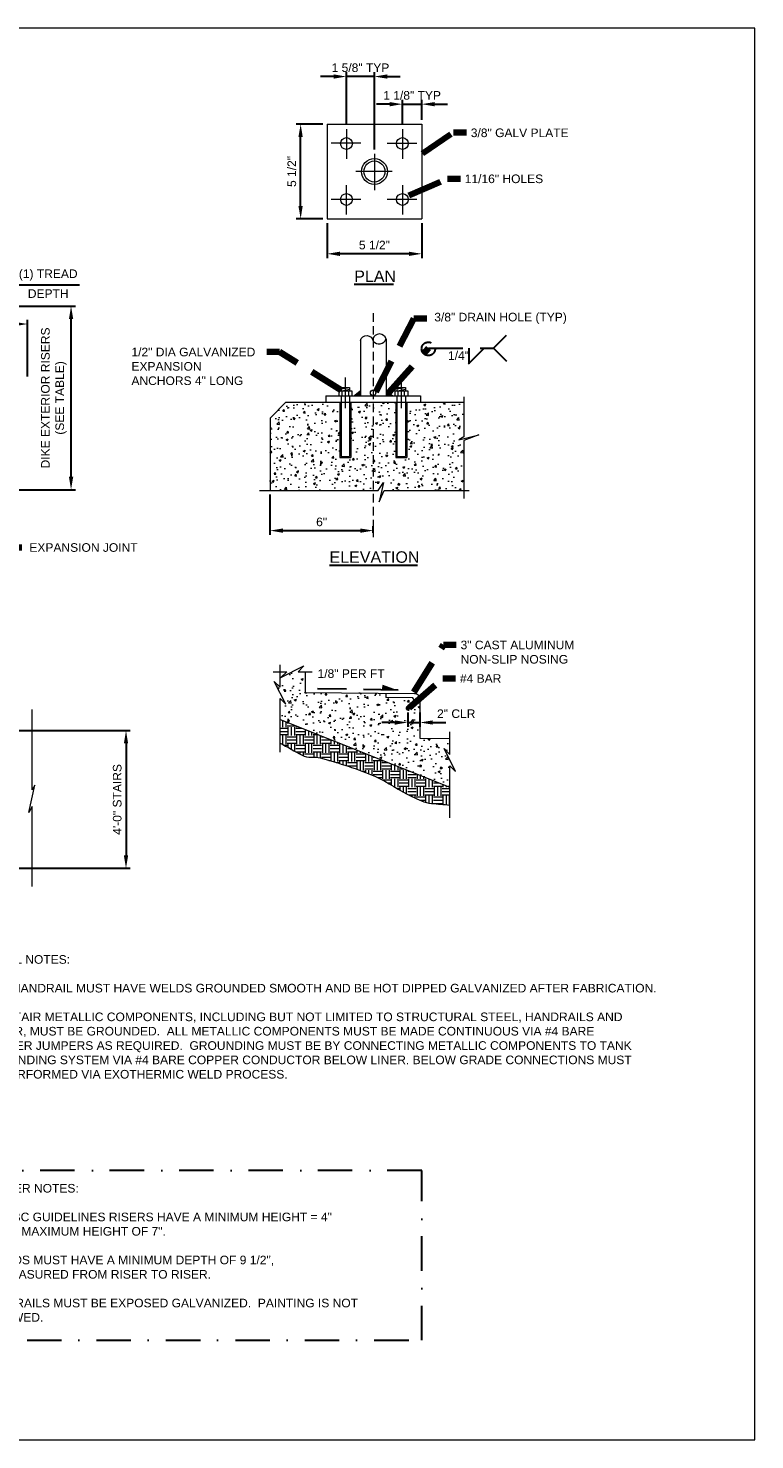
# Model space of a CAD drawing. Header units: feet. Extents: x -981 to -621, y 39 to 285.
# Tile 19 of 19: x -747 to -621, y 39 to 285. Entities that reach past the tile are written whole.
import ezdxf

# ---------------------------------------------------------------- set-up
doc = ezdxf.new("R2010")
doc.units = ezdxf.units.FT
doc.header["$MEASUREMENT"] = 0
for name, pattern in [('( Border )', [21.012, 6, -3, 6, -3, 0.012, -3]), ('( Dashdot )', [12.012, 6, -3, 0.012, -3]), ('( Dashed )', [9, 6, -3])]:
    doc.linetypes.add(name, pattern=pattern)
doc.layers.get('DefPoints').update_dxf_attribs({"lineweight": 0})
for name, color, linetype, lineweight in [('C-Detl-Grph-Wt 0', 4, 'Continuous', 0), ('G-ANNO-DIMS', 2, 'Continuous', 0), ('G-ANNO-MASK', 1, 'Continuous', 0), ('G-ANNO-NOTE', 4, '( Border )', 30), ('G-ANNO-PATT', 250, 'Continuous', 0), ('G-ANNO-TEXT', 13, 'Continuous', 30), ('G-GRID-COOR', 2, 'Continuous', 13), ('Level 30', 2, 'Continuous', 13), ('S-REIN-RBAR', 1, 'Continuous', 70)]:
    doc.layers.add(name, color=color, linetype=linetype, lineweight=lineweight)
doc.layers.add('G-ANNO-NPLT', color=2, linetype='Continuous', lineweight=0, plot=False)
doc.styles.add("AEC_AC_05ArchDims-CC_1_1'", font='arial.ttf', dxfattribs={"height": 1.5})
doc.styles.add("AEC_AC_44Text-LeftTop_1_1'", font='arial.ttf', dxfattribs={"height": 1.5})
doc.styles.add("AEC_AC_45Text-LeftTop_3-4_1'", font='arial.ttf', dxfattribs={"height": 2})
doc.styles.add('Style-Arial', font='arial.ttf')
doc.dimstyles.new("AEC_AC_05_Arch-Dims_1_1'", dxfattribs={"dimtxt": 1.5, "dimasz": 2.25, "dimexe": 0.75, "dimexo": 0.75, "dimgap": 0.75, "dimtad": 1, "dimdec": 4, "dimzin": 15, "dimdsep": 46, "dimlunit": 4, "dimtxsty": "AEC_AC_05ArchDims-CC_1_1'", "dimcen": 0.09, "dimclrd": 256, "dimclre": 256, "dimazin": 2, "dimtfac": 0.7, "dimtdec": 4, "dimtix": 1, "dimtmove": 1, "dimatfit": 3, "dimfxl": 1, "dimfrac": 1, "dimtolj": 1, "dimtzin": 15, "dimlwd": 30, "dimlwe": 30, "dimarcsym": 0})
doc.dimstyles.new("AEC_AC_44_Notes_1_1'", dxfattribs={"dimtxt": 1.5, "dimasz": 2.25, "dimexe": 0.75, "dimexo": 0.75, "dimgap": 0.75, "dimtad": 1, "dimjust": 1, "dimdec": 3, "dimzin": 15, "dimdsep": 46, "dimlunit": 5, "dimtxsty": "AEC_AC_44Text-LeftTop_1_1'", "dimblk": 'NONE', "dimcen": 0.09, "dimclrd": 256, "dimclre": 256, "dimazin": 2, "dimtfac": 0.7, "dimtdec": 3, "dimtmove": 1, "dimatfit": 1, "dimfxl": 1, "dimfrac": 1, "dimtolj": 1, "dimtzin": 15, "dimlwd": 30, "dimlwe": 30, "dimarcsym": 0})

# ---------------------------------------------------------------- blocks, each defined once
blk = doc.blocks.new('NMH_8')
at = {"layer": 'Level 30', "color": 1, "linetype": 'Continuous', "lineweight": 30}
for p, q in [((-0.45, 0.12), (-0.45, -0.12)), ((-0.44, 0.17), (-0.44, -0.17)), ((-0.42, 0.2), (-0.42, -0.2)), ((-0.41, 0.23), (-0.41, -0.23)), ((-0.39, 0.26), (-0.39, -0.26)), ((-0.37, 0.28), (-0.37, -0.28)), ((-0.36, 0.3), (-0.36, -0.3)), ((-0.34, 0.32), (-0.34, -0.32)), ((-0.33, 0.33), (-0.33, -0.33)), ((-0.31, 0.35), (-0.31, -0.35)), ((-0.3, 0.36), (-0.3, -0.36)), ((-0.28, 0.37), (-0.28, -0.38)), ((-0.27, 0.39), (-0.27, -0.39)), ((-0.25, 0.4), (-0.25, -0.4)), ((-0.23, 0.41), (-0.23, -0.41)), ((-0.22, 0.41), (-0.22, -0.41)), ((-0.2, 0.42), (-0.2, -0.42)), ((-0.19, 0.43), (-0.19, -0.43)), ((-0.17, 0.44), (-0.17, -0.44)), ((-0.16, 0.44), (-0.16, -0.44)), ((-0.14, 0.45), (-0.14, -0.45)), ((-0.12, 0.45), (-0.12, -0.45)), ((-0.11, 0.46), (-0.11, -0.46)), ((-0.09, 0.46), (-0.09, -0.46)), ((-0.08, 0.46), (-0.08, -0.46)), ((-0.06, 0.46), (-0.06, -0.46)), ((-0.05, 0.47), (-0.05, -0.47)), ((-0.03, 0.47), (-0.03, -0.47)), ((-0.02, 0.47), (-0.02, -0.47)), ((0, 0.47), (0, -0.47)), ((0.02, 0.47), (0.02, -0.47)), ((0.03, 0.47), (0.03, -0.47)), ((0.05, 0.47), (0.05, -0.47)), ((0.06, 0.46), (0.06, -0.46)), ((0.08, 0.46), (0.08, -0.46)), ((0.09, 0.46), (0.09, -0.46)), ((0.11, 0.46), (0.11, -0.46)), ((0.13, 0.45), (0.13, -0.45)), ((0.14, 0.45), (0.14, -0.45)), ((0.16, 0.44), (0.16, -0.44)), ((0.17, 0.44), (0.17, -0.44)), ((0.19, 0.43), (0.19, -0.43)), ((0.2, 0.42), (0.2, -0.42)), ((0.22, 0.41), (0.22, -0.41)), ((0.23, 0.41), (0.23, -0.41)), ((0.25, 0.4), (0.25, -0.4)), ((0.27, 0.39), (0.27, -0.39)), ((0.28, 0.37), (0.28, -0.38)), ((0.3, 0.36), (0.3, -0.36)), ((0.31, 0.35), (0.31, -0.35)), ((0.33, 0.33), (0.33, -0.33)), ((0.34, 0.32), (0.34, -0.32)), ((0.36, 0.3), (0.36, -0.3)), ((0.38, 0.28), (0.38, -0.28)), ((0.39, 0.26), (0.39, -0.26)), ((0.41, 0.23), (0.41, -0.23)), ((0.42, 0.2), (0.42, -0.2)), ((0.44, 0.17), (0.44, -0.17)), ((0.45, 0.12), (0.45, -0.12))]:
    blk.add_line(p, q, dxfattribs=at)
blk.add_circle((0, 0), 0.469, dxfattribs=at)
blk = doc.blocks.new('*D64')
at = {"layer": 'DefPoints', "color": 0, "transparency": 16777216}
for p in [(-695.37, 251.92, 0), (-678.88, 251.92, 0), (-695.37, 245.82, 0)]:
    blk.add_point(p, dxfattribs=at)
at = {"layer": 'G-ANNO-DIMS', "lineweight": 30, "transparency": 16777216}
for p, q in [((-695.37, 251.17, 0), (-695.37, 245.07, 0)), ((-678.88, 251.17, 0), (-678.88, 245.07, 0)), ((-681.13, 245.82, 0), (-693.12, 245.82, 0))]:
    blk.add_line(p, q, dxfattribs=at)
at = {"layer": 'G-ANNO-DIMS', "transparency": 16777216}
for points in [[(-693.12, 246.19, 0), (-693.12, 245.44, 0), (-695.37, 245.82, 0)], [(-681.13, 246.19, 0), (-681.13, 245.44, 0), (-678.88, 245.82, 0)]]:
    blk.add_solid(points, dxfattribs=at)
at = {"layer": 'G-ANNO-DIMS', "color": 0, "lineweight": 30, "transparency": 16777216, "insert": (-687.13, 247.34, 0), "char_height": 1.5, "attachment_point": 5, "style": "AEC_AC_05ArchDims-CC_1_1'"}
blk.add_mtext('\\A1;5 1/2"', dxfattribs=at)
blk = doc.blocks.new('*D65')
at = {"layer": 'DefPoints', "color": 0, "transparency": 16777216}
for p in [(-699.99, 268.42, 0), (-695.37, 268.42, 0), (-695.37, 251.92, 0)]:
    blk.add_point(p, dxfattribs=at)
at = {"layer": 'G-ANNO-DIMS', "lineweight": 30, "transparency": 16777216}
for p, q in [((-696.12, 268.42, 0), (-700.74, 268.42, 0)), ((-699.99, 254.17, 0), (-699.99, 266.17, 0)), ((-696.12, 251.92, 0), (-700.74, 251.92, 0))]:
    blk.add_line(p, q, dxfattribs=at)
at = {"layer": 'G-ANNO-DIMS', "transparency": 16777216}
for points in [[(-700.37, 266.17, 0), (-699.62, 266.17, 0), (-699.99, 268.42, 0)], [(-700.37, 254.17, 0), (-699.62, 254.17, 0), (-699.99, 251.92, 0)]]:
    blk.add_solid(points, dxfattribs=at)
at = {"layer": 'G-ANNO-DIMS', "color": 0, "lineweight": 30, "transparency": 16777216, "insert": (-701.52, 260.17, 0), "char_height": 1.5, "attachment_point": 5, "rotation": 90, "style": "AEC_AC_05ArchDims-CC_1_1'"}
blk.add_mtext('\\A1;5 1/2"', dxfattribs=at)
blk = doc.blocks.new('*D66')
at = {"layer": 'DefPoints', "color": 0, "transparency": 16777216}
for p in [(-705.33, 204.6, 0), (-687.33, 197.58, 0), (-687.33, 196.45, 0)]:
    blk.add_point(p, dxfattribs=at)
at = {"layer": 'G-ANNO-DIMS', "lineweight": 30, "transparency": 16777216}
for p, q in [((-705.33, 203.85, 0), (-705.33, 196.83, 0)), ((-703.08, 197.58, 0), (-689.58, 197.58, 0)), ((-687.33, 197.2, 0), (-687.33, 198.33, 0))]:
    blk.add_line(p, q, dxfattribs=at)
at = {"layer": 'G-ANNO-DIMS', "transparency": 16777216}
for points in [[(-703.08, 197.95, 0), (-703.08, 197.2, 0), (-705.33, 197.58, 0)], [(-689.58, 197.95, 0), (-689.58, 197.2, 0), (-687.33, 197.58, 0)]]:
    blk.add_solid(points, dxfattribs=at)
at = {"layer": 'G-ANNO-DIMS', "color": 0, "lineweight": 30, "transparency": 16777216, "insert": (-696.33, 199.09, 0), "char_height": 1.5, "attachment_point": 5, "style": "AEC_AC_05ArchDims-CC_1_1'"}
blk.add_mtext('\\A1;6"', dxfattribs=at)
blk = doc.blocks.new('*D68')
at = {"layer": 'DefPoints', "color": 0, "transparency": 16777216}
for p in [(-757.58, 162.73, 0), (-757.58, 138.73, 0), (-730.42, 138.73, 0)]:
    blk.add_point(p, dxfattribs=at)
at = {"layer": 'G-ANNO-DIMS', "lineweight": 30, "transparency": 16777216}
for p, q in [((-756.83, 162.73, 0), (-729.67, 162.73, 0)), ((-730.42, 160.48, 0), (-730.42, 140.98, 0)), ((-756.83, 138.73, 0), (-729.67, 138.73, 0))]:
    blk.add_line(p, q, dxfattribs=at)
at = {"layer": 'G-ANNO-DIMS', "transparency": 16777216}
for points in [[(-730.8, 160.48, 0), (-730.05, 160.48, 0), (-730.42, 162.73, 0)], [(-730.8, 140.98, 0), (-730.05, 140.98, 0), (-730.42, 138.73, 0)]]:
    blk.add_solid(points, dxfattribs=at)
at = {"layer": 'G-ANNO-DIMS', "color": 0, "lineweight": 30, "transparency": 16777216, "insert": (-731.95, 150.73, 0), "char_height": 1.5, "attachment_point": 5, "rotation": 90, "style": "AEC_AC_05ArchDims-CC_1_1'"}
blk.add_mtext('\\A1;4\'-0" STAIRS', dxfattribs=at)
blk = doc.blocks.new('_None')
blk = doc.blocks.new('*D75')
at = {"layer": 'DefPoints', "color": 0, "transparency": 16777216}
for p in [(-757.58, 236.7, 0), (-740, 236.7, 0), (-757.58, 204.71, 0)]:
    blk.add_point(p, dxfattribs=at)
at = {"layer": 'G-ANNO-DIMS', "lineweight": 30, "transparency": 16777216}
for p, q in [((-756.83, 236.7, 0), (-739.25, 236.7, 0)), ((-740, 206.96, 0), (-740, 234.45, 0)), ((-756.83, 204.71, 0), (-739.25, 204.71, 0))]:
    blk.add_line(p, q, dxfattribs=at)
at = {"layer": 'G-ANNO-DIMS', "transparency": 16777216}
for points in [[(-740.37, 234.45, 0), (-739.62, 234.45, 0), (-740, 236.7, 0)], [(-740.37, 206.96, 0), (-739.62, 206.96, 0), (-740, 204.71, 0)]]:
    blk.add_solid(points, dxfattribs=at)
at = {"layer": 'G-ANNO-DIMS', "color": 0, "lineweight": 30, "transparency": 16777216, "insert": (-743, 220.7, 0), "char_height": 1.5, "attachment_point": 5, "rotation": 90, "style": "AEC_AC_05ArchDims-CC_1_1'"}
blk.add_mtext('\\A1;DIKE EXTERIOR RISERS\\P(SEE TABLE)', dxfattribs=at)
blk = doc.blocks.new('*D79')
at = {"layer": 'DefPoints', "color": 0, "transparency": 16777216}
for p in [(-681.32, 166.63, 0), (-679.2, 166.63, 0), (-679.2, 164.14, 0)]:
    blk.add_point(p, dxfattribs=at)
at = {"layer": 'G-ANNO-DIMS', "lineweight": 30, "transparency": 16777216}
for p, q in [((-681.32, 165.88, 0), (-681.32, 163.39, 0)), ((-679.2, 165.88, 0), (-679.2, 163.39, 0)), ((-683.57, 164.14, 0), (-685.82, 164.14, 0)), ((-681.32, 164.14, 0), (-679.2, 164.14, 0)), ((-676.95, 164.14, 0), (-674.7, 164.14, 0))]:
    blk.add_line(p, q, dxfattribs=at)
at = {"layer": 'G-ANNO-DIMS', "transparency": 16777216}
for points in [[(-683.57, 164.51, 0), (-683.57, 163.76, 0), (-681.32, 164.14, 0)], [(-676.95, 164.51, 0), (-676.95, 163.76, 0), (-679.2, 164.14, 0)]]:
    blk.add_solid(points, dxfattribs=at)
at = {"layer": 'G-ANNO-DIMS', "color": 0, "lineweight": 30, "transparency": 16777216, "insert": (-672.87, 165.66, 0), "char_height": 1.5, "attachment_point": 5, "style": "AEC_AC_05ArchDims-CC_1_1'"}
blk.add_mtext('\\A1;2" CLR', dxfattribs=at)
blk = doc.blocks.new('*D81')
at = {"layer": 'DefPoints', "color": 0, "transparency": 16777216}
for p in [(-678.88, 271.9, 0), (-678.88, 268.42, 0), (-682.25, 267.55, 0)]:
    blk.add_point(p, dxfattribs=at)
at = {"layer": 'G-ANNO-DIMS', "lineweight": 30, "transparency": 16777216}
for p, q in [((-684.5, 271.9, 0), (-686.75, 271.9, 0)), ((-682.25, 268.3, 0), (-682.25, 272.65, 0)), ((-682.25, 271.9, 0), (-678.88, 271.9, 0)), ((-678.88, 269.17, 0), (-678.88, 272.65, 0)), ((-676.63, 271.9, 0), (-674.38, 271.9, 0))]:
    blk.add_line(p, q, dxfattribs=at)
at = {"layer": 'G-ANNO-DIMS', "transparency": 16777216}
for points in [[(-684.5, 272.27, 0), (-684.5, 271.52, 0), (-682.25, 271.9, 0)], [(-676.63, 272.27, 0), (-676.63, 271.52, 0), (-678.88, 271.9, 0)]]:
    blk.add_solid(points, dxfattribs=at)
at = {"layer": 'G-ANNO-DIMS', "color": 0, "lineweight": 30, "transparency": 16777216, "insert": (-680.56, 273.42, 0), "char_height": 1.5, "attachment_point": 5, "style": "AEC_AC_05ArchDims-CC_1_1'"}
blk.add_mtext('\\A1;1 {\\H1x;1/8}" TYP', dxfattribs=at)
blk = doc.blocks.new('*D80')
at = {"layer": 'DefPoints', "color": 0, "transparency": 16777216}
for p in [(-692, 276.71, 0), (-692, 267.55, 0), (-687.13, 263.23, 0)]:
    blk.add_point(p, dxfattribs=at)
at = {"layer": 'G-ANNO-DIMS', "lineweight": 30, "transparency": 16777216}
for p, q in [((-694.25, 276.71, 0), (-696.5, 276.71, 0)), ((-692, 268.3, 0), (-692, 277.46, 0)), ((-687.13, 276.71, 0), (-692, 276.71, 0)), ((-687.13, 263.98, 0), (-687.13, 277.46, 0)), ((-684.88, 276.71, 0), (-682.63, 276.71, 0))]:
    blk.add_line(p, q, dxfattribs=at)
at = {"layer": 'G-ANNO-DIMS', "transparency": 16777216}
for points in [[(-694.25, 277.09, 0), (-694.25, 276.34, 0), (-692, 276.71, 0)], [(-684.88, 277.09, 0), (-684.88, 276.34, 0), (-687.13, 276.71, 0)]]:
    blk.add_solid(points, dxfattribs=at)
at = {"layer": 'G-ANNO-DIMS', "color": 0, "lineweight": 30, "transparency": 16777216, "insert": (-689.56, 278.24, 0), "char_height": 1.5, "attachment_point": 5, "style": "AEC_AC_05ArchDims-CC_1_1'"}
blk.add_mtext('\\A1;1 {\\H1x;5/8}" TYP', dxfattribs=at)
blk = doc.blocks.new('*D83')
at = {"layer": 'DefPoints', "color": 0, "transparency": 16777216}
for p in [(-747.58, 233.58), (-757.58, 227.26, 0), (-747.58, 223.69)]:
    blk.add_point(p, dxfattribs=at)
at = {"layer": 'G-ANNO-DIMS', "lineweight": 30, "transparency": 16777216}
for p, q in [((-752.58, 233.58), (-750.04, 240.39)), ((-750.04, 240.39), (-738.54, 240.39)), ((-757.58, 228.01), (-757.58, 234.33)), ((-747.58, 224.44), (-747.58, 234.33)), ((-755.33, 233.58), (-749.83, 233.58))]:
    blk.add_line(p, q, dxfattribs=at)
at = {"layer": 'G-ANNO-DIMS', "transparency": 16777216}
for points in [[(-755.33, 233.96), (-755.33, 233.21), (-757.58, 233.58)], [(-749.83, 233.96), (-749.83, 233.21), (-747.58, 233.58)]]:
    blk.add_solid(points, dxfattribs=at)
at = {"layer": 'G-ANNO-DIMS', "color": 0, "lineweight": 30, "transparency": 16777216, "char_height": 1.5, "width": 10.6232, "attachment_point": 5, "style": "AEC_AC_05ArchDims-CC_1_1'"}
for s, insert in [('\\A1;(1) TREAD', (-743.98, 242.12)), ('\\A1;DEPTH', (-743.98, 238.89))]:
    blk.add_mtext(s, dxfattribs=dict(at, insert=insert))

msp = doc.modelspace()

# ---------------------------------------------------------------- hatches: boundary and pattern name
at = {"layer": 'G-ANNO-PATT'}
h = msp.add_hatch(dxfattribs=at)
h.set_pattern_fill('AR-CONC', color=256, style=0, pattern_type=2)
h.set_pattern_definition([(50, (-698.8078, 214.3237), (3.5863, -0.31376), [0.375, -4.125]), (355, (-698.8078, 214.3237), (-0.69376, 3.76096), [0.3, -3.3]), (100.451, (-698.509, 214.2976), (2.89254, 3.4472), [0.3187, -3.5057]), (46.184, (-698.8078, 215.3237), (5.3362, -0.8276), [0.5625, -6.1875]), (96.636, (-698.363, 215.255), (4.6733, 4.8706), [0.47805, -5.2586]), (351.184, (-698.808, 215.3237), (4.6733, 4.8706), [0.45, -4.95]), (21, (-698.3078, 215.0737), (2.98453, -2.0131), [0.375, -4.125]), (326, (-698.3078, 215.0737), (1.21658, 3.62575), [0.3, -3.3]), (71.451, (-698.059, 214.906), (4.2011, 1.61266), [0.3187, -3.5057]), (37.5, (-698.8078, 214.3237), (0.0608, 1.66447), [0, -3.26, 0, -3.35, 0, -3.3125]), (7.5, (-698.8078, 214.3237), (1.31535, 1.97206), [0, -1.91, 0, -3.185, 0, -1.2625]), (327.5, (-699.9228, 214.3237), (2.66911, -0.112774), [0, -1.25, 0, -3.9, 0, -5.175]), (317.5, (-700.4228, 214.3237), (2.91593, 0.50052), [0, -1.625, 0, -2.59, 0, -3.675])])
h.paths.add_polyline_path([(-691.26008, 219.95917), (-691.26008, 210.32221), (-693.15995, 210.32221), (-693.15995, 219.95917), (-695.57763, 219.95917), (-702.54969, 219.95917), (-705.32632, 217.17904), (-705.32632, 204.59523), (-686.47398, 204.59523), (-685.53823, 205.9408), (-686.2985, 202.60625), (-685.42124, 204.59523), (-671.56286, 204.59523), (-671.56286, 213.29019), (-668.93134, 214.26318), (-672.44012, 213.38555), (-671.56286, 213.91211), (-671.56286, 219.95917), (-679.07985, 219.95917), (-681.50165, 219.95917), (-681.50165, 210.32196), (-683.40152, 210.32196), (-683.40152, 219.95917)])
h = msp.add_hatch(dxfattribs=at)
h.set_pattern_fill('AR-CONC', color=256, style=0, pattern_type=2)
h.set_pattern_definition([(50, (-691.4207, 164.9077), (3.5863, -0.31376), [0.375, -4.125]), (355, (-691.4207, 164.9077), (-0.69376, 3.76096), [0.3, -3.3]), (100.451, (-691.122, 164.8816), (2.89254, 3.4472), [0.3187, -3.5057]), (46.184, (-691.4207, 165.9077), (5.3362, -0.8276), [0.5625, -6.1875]), (96.636, (-690.976, 165.8387), (4.6733, 4.8706), [0.478, -5.2586]), (351.184, (-691.4207, 165.9077), (4.6733, 4.8706), [0.45, -4.95]), (21, (-690.9207, 165.6577), (2.98453, -2.0131), [0.375, -4.125]), (326, (-690.9207, 165.6577), (1.2166, 3.62575), [0.3, -3.3]), (71.451, (-690.672, 165.49), (4.2011, 1.61266), [0.3187, -3.5057]), (37.5, (-691.4207, 164.9077), (0.0608, 1.66447), [0, -3.26, 0, -3.35, 0, -3.3125]), (7.5, (-691.4207, 164.9077), (1.31535, 1.97206), [0, -1.91, 0, -3.185, 0, -1.2625]), (327.5, (-692.5357, 164.9077), (2.66911, -0.112774), [0, -1.25, 0, -3.9, 0, -5.175]), (317.5, (-693.0357, 164.9077), (2.91593, 0.50052), [0, -1.625, 0, -2.59, 0, -3.675])])
h.paths.add_polyline_path([(-700.42091, 172.99224), (-699.42105, 173.9921), (-703.42051, 171.99237), (-702.42064, 172.99224), (-703.57818, 172.99224), (-703.57818, 170.31016), (-704.57804, 171.31003), (-702.57831, 167.31056), (-703.57818, 168.31043), (-703.57818, 164.68448), (-674.00366, 152.8547), (-674.00366, 156.57888), (-673.00379, 155.57902), (-675.00352, 159.57848), (-674.00366, 158.57861), (-674.00366, 161.33905), (-679.19646, 161.39317), (-679.19509, 167.92861), (-680.16557, 167.94378), (-680.41265, 168.4477), (-685.16824, 168.522), (-685.15693, 169.24583), (-699.19377, 169.3921), (-699.19377, 172.99224)])
h = msp.add_hatch(dxfattribs=at)
h.set_pattern_fill('EARTH', color=256, style=0, pattern_type=2)
h.set_pattern_definition([(0, (-699.3303, 160.5333), (1.5, 1.5), [1.5, -1.5]), (0, (-699.3303, 161.0958), (1.5, 1.5), [1.5, -1.5]), (0, (-699.3303, 161.6583), (1.5, 1.5), [1.5, -1.5]), (90, (-699.1428, 161.8458), (-1.5, 1.5), [1.5, -1.5]), (90, (-698.5803, 161.8458), (-1.5, 1.5), [1.5, -1.5]), (90, (-698.0178, 161.8458), (-1.5, 1.5), [1.5, -1.5])])
edge = h.paths.add_edge_path()
edge.add_line((-703.57818, 160.56343), (-699.71538, 158.42495))
edge.add_spline(control_points=[(-699.71538, 158.42495), (-698.78752, 157.91127), (-697.5913, 158.23002), (-696.56913, 157.95146), (-693.30623, 157.06226), (-690.05773, 156.09229), (-686.94004, 154.72159), (-684.71833, 153.74482), (-682.80242, 152.2562), (-680.5955, 151.23896), (-679.48812, 150.72853), (-678.37638, 150.1382), (-677.17058, 150.03127)], knot_values=[0, 0, 0, 0, 0.131435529, 0.131435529, 0.131435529, 0.550994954, 0.550994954, 0.550994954, 0.849977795, 0.849977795, 0.849977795, 1, 1, 1, 1], degree=3, periodic=0)
edge.add_line((-677.17058, 150.03127), (-674.00366, 149.75041))
edge.add_line((-674.00366, 149.75041), (-674.00366, 152.8547))
edge.add_line((-674.00366, 152.8547), (-703.57818, 164.68448))
edge.add_line((-703.57818, 164.68448), (-703.57818, 160.56343))

# ---------------------------------------------------------------- linework, layer by layer
at = {"layer": 'C-Detl-Grph-Wt 0'}
for p, q in [((-695.37484, 268.41537, 0), (-678.87706, 268.41537, 0)), ((-695.37484, 268.41537, 0), (-695.37484, 251.91759, 0)), ((-678.87706, 268.41537, 0), (-678.87706, 251.91759, 0)), ((-695.37484, 251.91759, 0), (-678.87706, 251.91759, 0)), ((-689.57844, 230.73447, 0), (-689.57844, 221.08902, 0)), ((-685.07904, 230.96419, 0), (-685.07904, 221.17663, 0)), ((-692.20308, 224.28309, 0), (-692.20308, 218.91906, 0)), ((-693.32793, 221.96852, 0), (-693.32793, 221.08402, 0)), ((-693.32793, 221.96852, 0), (-691.07823, 221.96852, 0)), ((-692.95298, 222.51382, 0), (-691.45318, 222.51382, 0)), ((-692.95298, 222.51382, 0), (-692.95298, 221.96852, 0)), ((-692.95298, 222.28517, 0), (-691.45318, 222.50426, 0)), ((-692.7805, 221.96852, 0), (-692.7805, 221.08402, 0)), ((-692.72876, 221.96852, 0), (-691.45318, 222.22942, 0)), ((-691.65303, 221.96852, 0), (-691.65303, 221.08402, 0)), ((-691.45318, 222.51382, 0), (-691.45318, 221.99939, 0)), ((-691.07823, 221.96852, 0), (-691.07823, 221.08402, 0)), ((-683.57924, 221.96852, 0), (-683.57924, 221.08402, 0)), ((-683.57924, 221.96852, 0), (-681.32955, 221.96852, 0)), ((-683.20429, 222.51382, 0), (-681.70449, 222.51382, 0)), ((-683.20429, 222.51382, 0), (-683.20429, 221.99939, 0)), ((-683.19979, 222.2891, 0), (-681.70449, 222.50745, 0)), ((-683.07119, 221.96702, 0), (-681.75061, 222.22461, 0)), ((-683.05431, 221.9364, 0), (-683.05431, 221.05177, 0)), ((-682.45439, 223.59368, 0), (-682.45439, 218.91906, 0)), ((-681.95909, 221.9364, 0), (-681.95909, 221.05177, 0)), ((-681.70449, 222.50745, 0), (-681.70449, 221.96702, 0)), ((-681.32955, 221.96852, 0), (-681.32955, 221.08402, 0)), ((-702.54969, 219.95917, 0), (-705.32632, 217.17904, 0)), ((-702.54969, 219.95917, 0), (-681.68612, 219.95917, 0)), ((-695.57763, 221.08402, 0), (-679.07985, 221.08402, 0)), ((-695.57763, 221.08402, 0), (-695.57763, 219.95917, 0)), ((-692.95298, 221.08402, 0), (-692.95298, 219.93717, 0)), ((-691.45318, 221.08402, 0), (-691.45318, 219.96929, 0)), ((-683.20429, 221.06502, 0), (-683.20429, 219.93717, 0)), ((-681.70449, 221.08402, 0), (-681.70449, 219.93717, 0)), ((-681.68612, 219.95917, 0), (-671.56286, 219.95917, 0)), ((-679.07985, 221.08402, 0), (-679.07985, 219.95917, 0)), ((-705.32632, 217.17904, 0), (-705.32632, 204.59523, 0)), ((-699.19377, 172.99224, 0), (-699.19377, 169.3921, 0)), ((-699.19377, 169.3921, 0), (-680.14369, 169.19359, 0)), ((-685.15652, 169.27191, 0), (-685.16824, 168.522, 0)), ((-680.41265, 168.4477, 0), (-685.16824, 168.522, 0)), ((-680.16557, 167.94378, 0), (-680.41265, 168.4477, 0)), ((-679.19509, 167.92861, 0), (-680.16557, 167.94378, 0)), ((-679.19509, 167.92861, 0), (-679.19646, 161.39317, 0)), ((-703.57818, 164.68448, 0), (-674.00366, 152.8547, 0)), ((-679.19646, 161.39317, 0), (-674.00366, 161.33905, 0))]:
    msp.add_line(p, q, dxfattribs=at)
at = {"layer": 'C-Detl-Grph-Wt 0', "color": 1}
for p, q in [((-693.15995, 219.95917, 0), (-693.15995, 210.32221, 0)), ((-692.95298, 219.87268, 0), (-692.95298, 210.51544, 0)), ((-691.45318, 219.9048, 0), (-691.45318, 210.51544, 0)), ((-691.26008, 219.95917, 0), (-691.26008, 210.32221, 0)), ((-683.40152, 219.95917, 0), (-683.40152, 210.32196, 0)), ((-683.20429, 219.84031, 0), (-683.20429, 210.51544, 0)), ((-681.70449, 219.84031, 0), (-681.70449, 210.51544, 0)), ((-681.50165, 219.95917, 0), (-681.50165, 210.32196, 0)), ((-693.15995, 210.32221, 0), (-691.26008, 210.32221, 0)), ((-692.95298, 210.51544, 0), (-691.45318, 210.51544, 0)), ((-683.40152, 210.32196, 0), (-681.50165, 210.32196, 0)), ((-683.20429, 210.51544, 0), (-681.70449, 210.51544, 0))]:
    msp.add_line(p, q, dxfattribs=at)
at = {"layer": 'C-Detl-Grph-Wt 0'}
for centre, radius in [((-692.00028, 265.04085, 0), 1.03111), ((-682.25159, 265.04085, 0), 1.03111), ((-687.12593, 260.16651, 0), 2.2497), ((-687.12593, 260.16651, 0), 1.83513), ((-692.00028, 255.29216, 0), 1.03111), ((-682.25159, 255.29216, 0), 1.03111)]:
    msp.add_circle(centre, radius, dxfattribs=at)
at = {"layer": 'C-Detl-Grph-Wt 0', "extrusion": (0, 0, -1)}
for centre, radius, start, end in [((688.45822, 230.45408, 0), 1.12262, 10.4620472, 173.4890444), ((680.15931, 168.19371, 0), 1, 90.8951737, 195.3726859)]:
    msp.add_arc(centre, radius, start, end, dxfattribs=at)
at = {"layer": 'C-Detl-Grph-Wt 0'}
for centre, radius, start, end in [((-686.25227, 230.6328, 0), 1.2132, 15.8524389, 164.1475611), ((-686.3275, 231.442, 0), 1.33101, 220.2850667, 338.9629611), ((-687.35603, 221.59565, 0), 0.48044, 0, 359.9999943)]:
    msp.add_arc(centre, radius, start, end, dxfattribs=at)
at = {"layer": 'G-ANNO-MASK'}
for p, q in [((-671.56286, 220.90367, 0), (-671.56286, 213.91211, 0)), ((-671.56286, 213.29019, 0), (-671.56286, 203.14743, 0)), ((-707.18607, 204.59523, 0), (-686.47398, 204.59523, 0)), ((-685.42124, 204.59523, 0), (-670.63936, 204.59523, 0)), ((-704.77802, 172.99224, 0), (-702.42064, 172.99224, 0)), ((-703.57818, 170.31016, 0), (-703.57818, 174.19207, 0)), ((-700.42091, 172.99224, 0), (-697.99393, 172.99224, 0)), ((-703.57818, 158.95587, 0), (-703.57818, 168.31043, 0)), ((-746.78347, 152.39566, 0), (-746.78347, 166.38149, 0)), ((-674.00366, 158.57861, 0), (-674.00366, 162.53889, 0)), ((-674.00366, 147.50067, 0), (-674.00366, 156.57888, 0)), ((-746.78347, 135.5514, 0), (-746.78347, 149.43037, 0))]:
    msp.add_line(p, q, dxfattribs=at)
at = {"layer": 'G-ANNO-MASK', "elevation": 0, "flags": 128}
for points in [[(-671.56286, 213.91211), (-672.44012, 213.38555), (-668.93134, 214.26318), (-671.56286, 213.29019)], [(-686.47398, 204.59523), (-685.53823, 205.9408), (-686.2985, 202.60625), (-685.42124, 204.59523)], [(-702.42064, 172.99224), (-703.42051, 171.99237), (-699.42105, 173.9921), (-700.42091, 172.99224)], [(-703.57818, 168.31043), (-702.57831, 167.31056), (-704.57804, 171.31003), (-703.57818, 170.31016)], [(-674.00366, 156.57888), (-673.00379, 155.57902), (-675.00352, 159.57848), (-674.00366, 158.57861)]]:
    msp.add_lwpolyline(points, dxfattribs=at)
at = {"layer": 'G-ANNO-MASK', "ltscale": 0.022277, "elevation": 0, "flags": 128}
msp.add_lwpolyline([(-746.78347, 149.48014), (-747.34183, 148.43163), (-746.30442, 153.21734), (-746.78347, 152.39566)], dxfattribs=at)
at = {"layer": 'G-ANNO-NOTE'}
for p, q in [((-666.37022, 229.38227, 0), (-664.09465, 231.65784, 0)), ((-677.69378, 229.38227, 0), (-666.37022, 229.38227, 0)), ((-670.73364, 226.65302, 0), (-668.00438, 229.38227, 0)), ((-670.70377, 229.38227, 0), (-670.70377, 226.65302, 0)), ((-666.37022, 229.38227, 0), (-664.09465, 227.12358, 0)), ((-683.01238, 169.74374, 0), (-697.05262, 170.02376, 0))]:
    msp.add_line(p, q, dxfattribs=at)
at = {"layer": 'G-ANNO-NOTE', "linetype": '( Dashdot )', "elevation": -0.00394}
msp.add_lwpolyline([(-759.75275, 56.49934), (-678.88319, 56.49934), (-678.88319, 86.07821), (-759.75275, 86.07821)], close=True, dxfattribs=at)
at = {"layer": 'G-ANNO-NOTE'}
msp.add_circle((-677.72801, 229.2555, 0), 1.17248, dxfattribs=at)
msp.add_solid([(-685.69771, 170.72469, 0), (-683.01238, 169.74374, 0), (-685.87071, 169.80074, 0)], dxfattribs=at)
at = {"layer": 'G-ANNO-NPLT', "lineweight": 13}
msp.add_open_spline([(-703.57818, 160.56343, 0), (-702.29058, 159.8506, 0), (-701.00298, 159.13778, 0), (-699.71538, 158.42495, 0), (-698.78752, 157.91127, 0), (-697.5913, 158.23002, 0), (-696.56913, 157.95146, 0), (-693.30623, 157.06226, 0), (-690.05773, 156.09229, 0), (-686.94004, 154.72159, 0), (-684.71833, 153.74482, 0), (-682.80242, 152.2562, 0), (-680.5955, 151.23896, 0), (-679.48812, 150.72853, 0), (-678.37638, 150.1382, 0), (-677.17058, 150.03127, 0), (-676.11494, 149.93765, 0), (-675.0593, 149.84403, 0), (-674.00366, 149.75041, 0)], degree=3, knots=[0, 0, 0, 0, 0.138836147, 0.138836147, 0.138836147, 0.238883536, 0.238883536, 0.238883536, 0.558247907, 0.558247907, 0.558247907, 0.785830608, 0.785830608, 0.785830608, 0.900025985, 0.900025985, 0.900025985, 1, 1, 1, 1], dxfattribs=at)
at = {"layer": 'G-ANNO-NPLT'}
msp.add_3dface([(-620.8441, 285.13311, -3.51772), (-980.8441, 285.13311, -3.51772), (-980.8441, 39.13311, -3.51772), (-620.8441, 39.13311, -3.51772)], dxfattribs=at)
at = {"layer": 'G-ANNO-PATT', "extrusion": (0, 0, -1)}
for points in [[(689.60468, 222.07288, 0), (689.60468, 221.13976, 0), (690.73515, 221.168, 0)], [(685.02155, 222.07288, 0), (685.02155, 221.13976, 0), (683.8912, 221.168, 0)]]:
    msp.add_solid(points, dxfattribs=at)
at = {"layer": 'G-ANNO-TEXT'}
for p, q in [((-690.65412, 240.51695), (-683.81435, 240.51695)), ((-694.95939, 191.58084), (-679.64441, 191.58084))]:
    msp.add_line(p, q, dxfattribs=at)
at = {"layer": 'G-GRID-COOR', "ltscale": 0.25}
for p, q in [((-692.00028, 267.55111, 0), (-692.00028, 262.39481, 0)), ((-682.25159, 267.55111, 0), (-682.25159, 262.39481, 0)), ((-689.49002, 265.08012, 0), (-694.64632, 265.08012, 0)), ((-687.12595, 263.23257, 0), (-687.12595, 256.93542, 0)), ((-679.74133, 265.04085, 0), (-684.89764, 265.04085, 0)), ((-684.05987, 260.16653, 0), (-690.35703, 260.16653, 0)), ((-692.03954, 257.80242, 0), (-692.03954, 252.64612, 0)), ((-682.25161, 257.80242, 0), (-682.25161, 252.64612, 0)), ((-689.49002, 255.29218, 0), (-694.64632, 255.29218, 0)), ((-679.74133, 255.29216, 0), (-684.89764, 255.29216, 0))]:
    msp.add_line(p, q, dxfattribs=at)
at = {"layer": 'G-GRID-COOR', "linetype": '( Dashed )', "ltscale": 0.25}
msp.add_line((-687.32874, 235.48281, 0), (-687.32874, 196.45189, 0), dxfattribs=at)

# ---------------------------------------------------------------- block references
at = {"layer": 'S-REIN-RBAR', "xscale": 0.499933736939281, "yscale": -0.499933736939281, "zscale": 0.499933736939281, "rotation": 180}
msp.add_blockref('NMH_8', (-681.32025, 166.62901, 0), dxfattribs=at)

# ---------------------------------------------------------------- texts
at = {"layer": 'G-ANNO-NOTE', "char_height": 1.5}
for s, insert, attachment_point, style in [('\\A1;3/8{\\A0;" GALV PLATE}', (-670.33646, 266.89542, 0), 4, 'Style-Arial'), ('\\A1;11/16{\\A0;" HOLES}', (-671.38888, 258.87912, 0), 4, 'Style-Arial'), ('\\A1;3/8{\\A0;" DRAIN HOLE (TYP)}', (-676.69842, 234.56453, 0), 4, 'Style-Arial'), ('\\A1;1/4"', (-674.30512, 228.83441, 0), 1, 'Style-Arial'), ('EXPANSION JOINT', (-747.26222, 194.62296, 0), 4, 'Style-Arial'), ('3" CAST ALUMINUM\\PNON-SLIP NOSING', (-672.11679, 174.37996, 0), 7, "AEC_AC_44Text-LeftTop_1_1'"), ('\\A1;1/8{\\A0;" PER FT}', (-697.03885, 173.40606, -0.00394), 1, 'Style-Arial'), ('#4 BAR', (-672.22725, 171.81043, 0), 4, "AEC_AC_44Text-LeftTop_1_1'")]:
    msp.add_mtext(s, dxfattribs=dict(at, insert=insert, attachment_point=attachment_point, style=style))
at = {"layer": 'G-ANNO-NOTE', "insert": (-729.47269, 222.93112, 0), "char_height": 2.1428571, "width": 22.902235, "attachment_point": 7, "style": 'Style-Arial'}
msp.add_mtext('\\A1;{\\H0.7x;1/2\\A0;" DIA GALVANIZED EXPANSION ANCHORS 4" LONG}', dxfattribs=at)
at = {"layer": 'G-ANNO-TEXT', "linetype": '( Dashed )', "char_height": 2, "attachment_point": 1, "style": "AEC_AC_45Text-LeftTop_3-4_1'"}
for s, insert in [('PLAN', (-690.65412, 242.90822)), ('ELEVATION', (-694.95939, 193.97211))]:
    msp.add_mtext(s, dxfattribs=dict(at, insert=insert))
at = {"layer": 'G-ANNO-TEXT', "insert": (-758.56944, 123.59175, 0), "char_height": 1.5, "width": 117.9905765, "attachment_point": 1, "style": 'Style-Arial'}
msp.add_mtext('GENERAL NOTES:\\P\\P\\pi-3,l3;1.  PIPE HANDRAIL MUST HAVE WELDS GROUNDED SMOOTH AND BE HOT DIPPED GALVANIZED AFTER FABRICATION.\\P\\P2.  ALL STAIR METALLIC COMPONENTS, INCLUDING BUT NOT LIMITED TO STRUCTURAL STEEL, HANDRAILS AND REBAR, MUST BE GROUNDED.  ALL METALLIC COMPONENTS MUST BE MADE CONTINUOUS VIA #4 BARE COPPER JUMPERS AS REQUIRED.  GROUNDING MUST BE BY CONNECTING METALLIC COMPONENTS TO TANK GROUNDING SYSTEM VIA #4 BARE COPPER CONDUCTOR BELOW LINER. BELOW GRADE CONNECTIONS MUST BE PERFORMED VIA EXOTHERMIC WELD PROCESS.', dxfattribs=at)
at = {"layer": 'G-ANNO-TEXT', "insert": (-757.98244, 83.71688, -0.00394), "char_height": 1.5, "attachment_point": 1, "style": 'Style-Arial'}
msp.add_mtext('DESIGNER NOTES:\\P\\P1. PER IBC GUIDELINES RISERS HAVE A MINIMUM HEIGHT = 4" \\P    AND A MAXIMUM HEIGHT OF 7".\\P\\P2. TREADS MUST HAVE A MINIMUM DEPTH OF 9 1/2", \\P    AS MEASURED FROM RISER TO RISER.\\P\\P3. HANDRAILS MUST BE EXPOSED GALVANIZED.  PAINTING IS NOT \\P    ALLOWED.', dxfattribs=at)

# ---------------------------------------------------------------- dimensions: what is measured, and where the dimension line sits
at = {"layer": 'G-ANNO-DIMS', "lineweight": 30}
for base, p1, p2, angle, text, picture, middle in [((-692.00028, 276.71017, 0), (-687.12595, 263.23257, 0), (-692.00028, 267.55111, 0), 180, '1 {\\H1x;5/8}" TYP', '*D80', (-689.56312, 278.23575, 0)), ((-699.99186, 268.41542, 0), (-695.37485, 251.91764, 0), (-695.37485, 268.41542, 0), 90, '5 1/2"', '*D65', (-701.51744, 260.16653, 0)), ((-695.37484, 245.8155, 0), (-678.87706, 251.91759, 0), (-695.37484, 251.91759, 0), 180, '5 1/2"', '*D64', (-687.12595, 247.34108, 0)), ((-739.99919, 236.70173, 0), (-757.58186, 204.70597, 0), (-757.58186, 236.70173, 0), 90, 'DIKE EXTERIOR RISERS\\P(SEE TABLE)', '*D75', (-742.99578, 220.70385, 0)), ((-730.42401, 138.72978, 0), (-757.58222, 162.72656, 0), (-757.58222, 138.72978, 0), 270, '4\'-0" STAIRS', '*D68', (-731.94959, 150.72817, 0))]:
    dim = msp.add_linear_dim(base=base, p1=p1, p2=p2, angle=angle, text=text, dimstyle="AEC_AC_05_Arch-Dims_1_1'", dxfattribs=at)
    dim.commit()
    dim.dimension.update_dxf_attribs({"geometry": picture, "text_midpoint": middle})
for base, p1, p2, text, picture, middle in [((-678.87706, 271.8981, 0), (-682.25159, 267.55111, 0), (-678.87706, 268.41537, 0), '1 {\\H1x;1/8}" TYP', '*D81', (-680.56433, 273.42368, 0)), ((-687.32874, 197.57806, 0), (-705.32632, 204.59523, 0), (-687.32874, 196.45189, 0), '6"', '*D66', (-696.32753, 199.09392, 0))]:
    dim = msp.add_linear_dim(base=base, p1=p1, p2=p2, text=text, dimstyle="AEC_AC_05_Arch-Dims_1_1'", dxfattribs=at)
    dim.commit()
    dim.dimension.update_dxf_attribs({"geometry": picture, "text_midpoint": middle})
for base, p1, p2, text, picture, middle in [((-747.58325, 233.58245), (-757.58186, 227.25705, 0), (-747.58325, 223.68812), '(1) TREAD\\XDEPTH', '*D83', (-749.29441, 240.39028)), ((-679.19536, 164.1385, 0), (-681.32028, 166.62896, 0), (-679.19536, 166.62852, 0), '2" CLR', '*D79', (-672.86781, 164.1385, 0))]:
    dim = msp.add_linear_dim(base=base, p1=p1, p2=p2, text=text, dimstyle="AEC_AC_05_Arch-Dims_1_1'", dxfattribs=at)
    dim.commit()
    dim.dimension.update_dxf_attribs({"geometry": picture, "text_midpoint": middle, "dimtype": 160})

# ---------------------------------------------------------------- leaders
at = {"layer": 'G-ANNO-NOTE', "lineweight": 30, "annotation_type": 0, "has_hookline": 1}
for points, hookline_direction, text_width in [([(-678.75168, 263.291, 0), (-673.33646, 266.97622, 0), (-671.08646, 266.97622, 0)], 0, 16.84993), ([(-681.10976, 255.95842, 0), (-674.38888, 258.9064, 0), (-672.13888, 258.9064, 0)], 0, 13.33629), ([(-686.90379, 221.75784, 0), (-680.26842, 234.56453, 0), (-678.01842, 234.56453, 0)], 0, 22.9369), ([(-692.95298, 222.06057, 0), (-703.65034, 228.74587, 0), (-705.90034, 228.74587, 0)], 1, 21.24966), ([(-757.31728, 202.70042, 0), (-750.83222, 194.62296, 0), (-748.58222, 194.62296, 0)], 0, 18.65484), ([(-680.26947, 169.4187, 0), (-675.11679, 177.68198, 0), (-672.86679, 177.68198, 0)], 0, 19.59209), ([(-681.09372, 166.69403, 0), (-675.22725, 171.81043, 0), (-672.97725, 171.81043, 0)], 0, 7.1736)]:
    msp.add_leader(points, dimstyle="AEC_AC_44_Notes_1_1'", override={"dimtad": 0, "dimclrd": 0, "dimlwd": 65534}, dxfattribs=dict(at, hookline_direction=hookline_direction, text_width=text_width))
at = {"layer": 'G-ANNO-NOTE', "lineweight": 30}
msp.add_leader([(-684.56927, 221.71082, 0), (-677.69378, 229.38227, 0)], dimstyle="AEC_AC_44_Notes_1_1'", override={"dimclrd": 0, "dimlwd": 65534}, dxfattribs=at)

doc.saveas('drawing.dxf')
